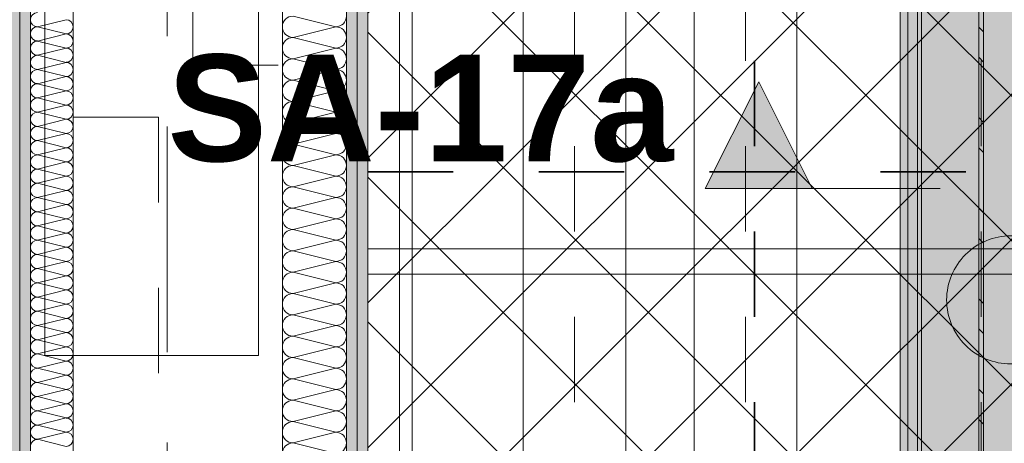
# Model space of a CAD drawing. Header units: metres. Extents: x -3.6 to 84.5, y -11 to 16.8.
# Tile 252 of 256: x 43.557 to 44.71, y 2.562 to 3.058. Entities that reach past the tile are written whole.
import ezdxf

# ---------------------------------------------------------------- set-up
doc = ezdxf.new("R2010")
doc.units = ezdxf.units.M
doc.header["$MEASUREMENT"] = 0
for name, pattern in [('Achse', [0.2, 0.1, -0.05, 0, -0.05]), ('Punktlinie weit', [0.06, 0.01, -0.05]), ('Schnittlinie', [0.3, 0.15, -0.075, 0, -0.075]), ('Strichlinie doppelt', [0.546806, 0.264583, -0.105833, 0.070556, -0.105833]), ('STRICHPUNKT', [0.015, 0.0075, -0.00375, 0, -0.00375])]:
    doc.linetypes.add(name, pattern=pattern)
for name, color, linetype in [('154 - Bemaßung_ Beschriftung.Ausbau - Deckenspiegel', 7, 'Continuous'), ('203 - Marker.Schnitt - Ausbaudetail SA', 7, 'Continuous'), ('305 - Elemente.Linie_ Schraffur - Deckenspiegel', 7, 'Continuous'), ('451 - Universal.Achsen Raster', 7, 'Continuous'), ('612 - Struktur.Stahlbau', 7, 'Continuous'), ('Neubau_606 - Struktur.Wand Innen Ausbau', 7, 'Continuous'), ('Neubau_612 - Struktur.Stahlbau', 7, 'Continuous'), ('Neubau_651 - Abdeckung.Decke abgehängt_ bekleidet', 7, 'Continuous'), ('Neubau_653 - Abdeckung.TB Verkofferung', 7, 'Continuous'), ('Neubau_702 - Einrichtung.Möbel Sanitär', 7, 'Continuous'), ('Neubau_802 - HKLSE.Sanitär', 7, 'Continuous'), ('Neubau_804 - HKLSE.Elektrik', 7, 'Continuous')]:
    doc.layers.add(name, color=color, linetype=linetype)
doc.styles.add('ERSTELLTER_STIL_1', font='txt')
doc.styles.add('ERSTELLTER_STIL_2', font='txt')
doc.dimstyles.new('ERSTELLTER_STIL__1', dxfattribs={"dimtxt": 0.1, "dimasz": 0.0532, "dimexe": 0.18, "dimexo": 0.0625, "dimgap": 0, "dimtad": 1, "dimzin": 0, "dimdsep": 46, "dimtxsty": 'ERSTELLTER_STIL_2', "dimblk": 'ARROWHEAD_2', "dimblk1": 'ARROWHEAD_2', "dimblk2": 'ARROWHEAD_2', "dimcen": 0.09, "dimse1": 1, "dimse2": 1, "dimclrd": 7, "dimclre": 7, "dimclrt": 7, "dimazin": 0, "dimtfac": 1, "dimtdec": 4, "dimtmove": 0, "dimatfit": 3, "dimfxl": 1, "dimtolj": 1, "dimtzin": 0, "dimarcsym": 0})
pattern_1 = [(45, (0, 0), (-0.01767767, 0.01767767), [0, -0.025])]

# ---------------------------------------------------------------- blocks, each defined once
blk = doc.blocks.new('*X146')
at = {"layer": 'Neubau_606 - Struktur.Wand Innen Ausbau', "color": 7, "linetype": 'Continuous', "lineweight": 5}
for p, q in [((43.5783, 3.05), (43.6117, 3.0583)), ((43.5783, 3.05), (43.6117, 3.0417)), ((43.5783, 3.0333), (43.6117, 3.0417)), ((43.5783, 3.0333), (43.6117, 3.025)), ((43.5783, 3.0167), (43.6117, 3.025)), ((43.5783, 3.0167), (43.6117, 3.0083)), ((43.5783, 3), (43.6117, 3.0083)), ((43.5783, 3), (43.6117, 2.9917)), ((43.5783, 2.9833), (43.6117, 2.9917)), ((43.5783, 2.9833), (43.6117, 2.975)), ((43.5783, 2.9667), (43.6117, 2.975)), ((43.5783, 2.9667), (43.6117, 2.9583)), ((43.5783, 2.95), (43.6117, 2.9583)), ((43.5783, 2.95), (43.6117, 2.9417)), ((43.5783, 2.9333), (43.6117, 2.9417)), ((43.5783, 2.9333), (43.6117, 2.925)), ((43.5783, 2.9167), (43.6117, 2.925)), ((43.5783, 2.9167), (43.6117, 2.9083)), ((43.5783, 2.9), (43.6117, 2.9083)), ((43.5783, 2.9), (43.6117, 2.8917)), ((43.5783, 2.8833), (43.6117, 2.8917)), ((43.5783, 2.8833), (43.6117, 2.875)), ((43.5783, 2.8667), (43.6117, 2.875)), ((43.5783, 2.8667), (43.6117, 2.8583)), ((43.5783, 2.85), (43.6117, 2.8583)), ((43.5783, 2.85), (43.6117, 2.8417)), ((43.5783, 2.8333), (43.6117, 2.8417)), ((43.5783, 2.8333), (43.6117, 2.825)), ((43.5783, 2.8167), (43.6117, 2.825)), ((43.5783, 2.8167), (43.6117, 2.8083)), ((43.5783, 2.8), (43.6117, 2.8083)), ((43.5783, 2.8), (43.6117, 2.7917)), ((43.5783, 2.7833), (43.6117, 2.7917)), ((43.5783, 2.7833), (43.6117, 2.775)), ((43.5783, 2.7667), (43.6117, 2.775)), ((43.5783, 2.7667), (43.6117, 2.7583)), ((43.5783, 2.75), (43.6117, 2.7583)), ((43.5783, 2.75), (43.6117, 2.7417)), ((43.5783, 2.7333), (43.6117, 2.7417)), ((43.5783, 2.7333), (43.6117, 2.725)), ((43.5783, 2.7167), (43.6117, 2.725)), ((43.5783, 2.7167), (43.6117, 2.7083)), ((43.5783, 2.7), (43.6117, 2.7083)), ((43.5783, 2.7), (43.6117, 2.6917)), ((43.5783, 2.6833), (43.6117, 2.6917)), ((43.5783, 2.6833), (43.6117, 2.675)), ((43.5783, 2.6667), (43.6117, 2.675)), ((43.5783, 2.6667), (43.6117, 2.6583)), ((43.5783, 2.65), (43.6117, 2.6583)), ((43.5783, 2.65), (43.6117, 2.6417)), ((43.5783, 2.6333), (43.6117, 2.6417)), ((43.5783, 2.6333), (43.6117, 2.625)), ((43.5783, 2.6167), (43.6117, 2.625)), ((43.5783, 2.6167), (43.6117, 2.6083)), ((43.5783, 2.6), (43.6117, 2.6083)), ((43.5783, 2.6), (43.6117, 2.5917)), ((43.5783, 2.5833), (43.6117, 2.5917)), ((43.5783, 2.5833), (43.6117, 2.575)), ((43.5783, 2.5667), (43.6117, 2.575)), ((43.5783, 2.5667), (43.6117, 2.5583))]:
    blk.add_line(p, q, dxfattribs=at)
for centre, start, end in [((43.5783, 3.0583), 90, 180), ((43.5783, 3.0583), 180, 270), ((43.6117, 3.05), 0, 90), ((43.5783, 3.0417), 90, 180), ((43.6117, 3.05), 270, 0), ((43.5783, 3.0417), 180, 270), ((43.5783, 3.025), 90, 180), ((43.6117, 3.0333), 0, 90), ((43.6117, 3.0333), 270, 0), ((43.5783, 3.025), 180, 270), ((43.6117, 3.0167), 0, 90), ((43.5783, 3.0083), 90, 180), ((43.5783, 3.0083), 180, 270), ((43.6117, 3.0167), 270, 0), ((43.6117, 3), 0, 90), ((43.5783, 2.9917), 90, 180), ((43.6117, 3), 270, 0), ((43.5783, 2.9917), 180, 270), ((43.6117, 2.9833), 0, 90), ((43.5783, 2.975), 90, 180), ((43.5783, 2.975), 180, 270), ((43.6117, 2.9833), 270, 0), ((43.6117, 2.9667), 0, 90), ((43.5783, 2.9583), 90, 180), ((43.6117, 2.9667), 270, 0), ((43.5783, 2.9583), 180, 270), ((43.6117, 2.95), 0, 90), ((43.5783, 2.9417), 90, 180), ((43.5783, 2.9417), 180, 270), ((43.6117, 2.95), 270, 0), ((43.6117, 2.9333), 0, 90), ((43.5783, 2.925), 90, 180), ((43.6117, 2.9333), 270, 0), ((43.5783, 2.925), 180, 270), ((43.5783, 2.9083), 90, 180), ((43.6117, 2.9167), 0, 90), ((43.6117, 2.9167), 270, 0), ((43.5783, 2.9083), 180, 270), ((43.6117, 2.9), 0, 90), ((43.5783, 2.8917), 90, 180), ((43.6117, 2.9), 270, 0), ((43.5783, 2.8917), 180, 270), ((43.5783, 2.875), 90, 180), ((43.6117, 2.8833), 0, 90), ((43.6117, 2.8833), 270, 0), ((43.5783, 2.875), 180, 270), ((43.6117, 2.8667), 0, 90), ((43.5783, 2.8583), 90, 180), ((43.5783, 2.8583), 180, 270), ((43.6117, 2.8667), 270, 0), ((43.6117, 2.85), 0, 90), ((43.5783, 2.8417), 90, 180), ((43.6117, 2.85), 270, 0), ((43.5783, 2.8417), 180, 270), ((43.6117, 2.8333), 0, 90), ((43.5783, 2.825), 90, 180), ((43.5783, 2.825), 180, 270), ((43.6117, 2.8333), 270, 0), ((43.6117, 2.8167), 0, 90), ((43.5783, 2.8083), 90, 180), ((43.6117, 2.8167), 270, 0), ((43.5783, 2.8083), 180, 270), ((43.6117, 2.8), 0, 90), ((43.5783, 2.7917), 90, 180), ((43.5783, 2.7917), 180, 270), ((43.6117, 2.8), 270, 0), ((43.6117, 2.7833), 0, 90), ((43.5783, 2.775), 90, 180), ((43.6117, 2.7833), 270, 0), ((43.5783, 2.775), 180, 270), ((43.5783, 2.7583), 90, 180), ((43.6117, 2.7667), 0, 90), ((43.6117, 2.7667), 270, 0), ((43.5783, 2.7583), 180, 270), ((43.6117, 2.75), 0, 90), ((43.5783, 2.7417), 90, 180), ((43.6117, 2.75), 270, 0), ((43.5783, 2.7417), 180, 270), ((43.5783, 2.725), 90, 180), ((43.6117, 2.7333), 0, 90), ((43.6117, 2.7333), 270, 0), ((43.5783, 2.725), 180, 270), ((43.6117, 2.7167), 0, 90), ((43.5783, 2.7083), 90, 180), ((43.6117, 2.7167), 270, 0), ((43.5783, 2.7083), 180, 270), ((43.5783, 2.6917), 90, 180), ((43.6117, 2.7), 0, 90), ((43.6117, 2.7), 270, 0), ((43.5783, 2.6917), 180, 270), ((43.6117, 2.6833), 0, 90), ((43.5783, 2.675), 90, 180), ((43.5783, 2.675), 180, 270), ((43.6117, 2.6833), 270, 0), ((43.6117, 2.6667), 0, 90), ((43.5783, 2.6583), 90, 180), ((43.6117, 2.6667), 270, 0), ((43.5783, 2.6583), 180, 270), ((43.6117, 2.65), 0, 90), ((43.5783, 2.6417), 90, 180), ((43.5783, 2.6417), 180, 270), ((43.6117, 2.65), 270, 0), ((43.6117, 2.6333), 0, 90), ((43.5783, 2.625), 90, 180), ((43.6117, 2.6333), 270, 0), ((43.5783, 2.625), 180, 270), ((43.5783, 2.6083), 90, 180), ((43.6117, 2.6167), 0, 90), ((43.6117, 2.6167), 270, 0), ((43.5783, 2.6083), 180, 270), ((43.6117, 2.6), 0, 90), ((43.5783, 2.5917), 90, 180), ((43.6117, 2.6), 270, 0), ((43.5783, 2.5917), 180, 270), ((43.5783, 2.575), 90, 180), ((43.6117, 2.5833), 0, 90), ((43.6117, 2.5833), 270, 0), ((43.5783, 2.575), 180, 270), ((43.6117, 2.5667), 0, 90), ((43.5783, 2.5583), 90, 180), ((43.6117, 2.5667), 270, 0)]:
    blk.add_arc(centre, 0.00833, start, end, dxfattribs=at)
blk = doc.blocks.new('*X166')
at = {"layer": 'Neubau_606 - Struktur.Wand Innen Ausbau', "color": 7, "linetype": 'Continuous', "lineweight": 5}
for p, q in [((43.9275, 3.05), (43.8775, 3.0625)), ((43.9275, 3.05), (43.8775, 3.0375)), ((43.9275, 3.025), (43.8775, 3.0375)), ((43.9275, 3.025), (43.8775, 3.0125)), ((43.9275, 3), (43.8775, 3.0125)), ((43.9275, 3), (43.8775, 2.9875)), ((43.9275, 2.975), (43.8775, 2.9875)), ((43.9275, 2.975), (43.8775, 2.9625)), ((43.9275, 2.95), (43.8775, 2.9625)), ((43.9275, 2.95), (43.8775, 2.9375)), ((43.9275, 2.925), (43.8775, 2.9375)), ((43.9275, 2.925), (43.8775, 2.9125)), ((43.9275, 2.9), (43.8775, 2.9125)), ((43.9275, 2.9), (43.8775, 2.8875)), ((43.9275, 2.875), (43.8775, 2.8875)), ((43.9275, 2.875), (43.8775, 2.8625)), ((43.9275, 2.85), (43.8775, 2.8625)), ((43.9275, 2.85), (43.8775, 2.8375)), ((43.9275, 2.825), (43.8775, 2.8375)), ((43.9275, 2.825), (43.8775, 2.8125)), ((43.9275, 2.8), (43.8775, 2.8125)), ((43.9275, 2.8), (43.8775, 2.7875)), ((43.9275, 2.775), (43.8775, 2.7875)), ((43.9275, 2.775), (43.8775, 2.7625)), ((43.9275, 2.75), (43.8775, 2.7625)), ((43.9275, 2.75), (43.8775, 2.7375)), ((43.9275, 2.725), (43.8775, 2.7375)), ((43.9275, 2.725), (43.8775, 2.7125)), ((43.9275, 2.7), (43.8775, 2.7125)), ((43.9275, 2.7), (43.8775, 2.6875)), ((43.9275, 2.675), (43.8775, 2.6875)), ((43.9275, 2.675), (43.8775, 2.6625)), ((43.9275, 2.65), (43.8775, 2.6625)), ((43.9275, 2.65), (43.8775, 2.6375)), ((43.9275, 2.625), (43.8775, 2.6375)), ((43.9275, 2.625), (43.8775, 2.6125)), ((43.9275, 2.6), (43.8775, 2.6125)), ((43.9275, 2.6), (43.8775, 2.5875)), ((43.9275, 2.575), (43.8775, 2.5875)), ((43.9275, 2.575), (43.8775, 2.5625)), ((43.9275, 2.55), (43.8775, 2.5625))]:
    blk.add_line(p, q, dxfattribs=at)
for centre, start, end in [((43.8775, 3.05), 90, 180), ((43.9275, 3.0625), 270, 360), ((43.8775, 3.05), 180, 270), ((43.9275, 3.0375), 360, 90), ((43.8775, 3.025), 90, 180), ((43.9275, 3.0375), 270, 360), ((43.8775, 3.025), 180, 270), ((43.9275, 3.0125), 360, 90), ((43.8775, 3), 90, 180), ((43.9275, 3.0125), 270, 360), ((43.8775, 3), 180, 270), ((43.9275, 2.9875), 360, 90), ((43.8775, 2.975), 90, 180), ((43.9275, 2.9875), 270, 360), ((43.8775, 2.975), 180, 270), ((43.9275, 2.9625), 360, 90), ((43.8775, 2.95), 90, 180), ((43.9275, 2.9625), 270, 360), ((43.8775, 2.95), 180, 270), ((43.9275, 2.9375), 360, 90), ((43.8775, 2.925), 90, 180), ((43.9275, 2.9375), 270, 360), ((43.8775, 2.925), 180, 270), ((43.9275, 2.9125), 360, 90), ((43.8775, 2.9), 90, 180), ((43.9275, 2.9125), 270, 360), ((43.8775, 2.9), 180, 270), ((43.9275, 2.8875), 360, 90), ((43.8775, 2.875), 90, 180), ((43.9275, 2.8875), 270, 360), ((43.8775, 2.875), 180, 270), ((43.9275, 2.8625), 360, 90), ((43.8775, 2.85), 90, 180), ((43.9275, 2.8625), 270, 360), ((43.8775, 2.85), 180, 270), ((43.9275, 2.8375), 360, 90), ((43.8775, 2.825), 90, 180), ((43.9275, 2.8375), 270, 360), ((43.8775, 2.825), 180, 270), ((43.9275, 2.8125), 360, 90), ((43.8775, 2.8), 90, 180), ((43.9275, 2.8125), 270, 360), ((43.8775, 2.8), 180, 270), ((43.9275, 2.7875), 360, 90), ((43.8775, 2.775), 90, 180), ((43.9275, 2.7875), 270, 360), ((43.8775, 2.775), 180, 270), ((43.9275, 2.7625), 360, 90), ((43.8775, 2.75), 90, 180), ((43.9275, 2.7625), 270, 360), ((43.8775, 2.75), 180, 270), ((43.9275, 2.7375), 360, 90), ((43.8775, 2.725), 90, 180), ((43.9275, 2.7375), 270, 360), ((43.8775, 2.725), 180, 270), ((43.9275, 2.7125), 360, 90), ((43.8775, 2.7), 90, 180), ((43.9275, 2.7125), 270, 360), ((43.8775, 2.7), 180, 270), ((43.9275, 2.6875), 360, 90), ((43.8775, 2.675), 90, 180), ((43.9275, 2.6875), 270, 360), ((43.8775, 2.675), 180, 270), ((43.9275, 2.6625), 360, 90), ((43.8775, 2.65), 90, 180), ((43.9275, 2.6625), 270, 360), ((43.8775, 2.65), 180, 270), ((43.9275, 2.6375), 360, 90), ((43.8775, 2.625), 90, 180), ((43.9275, 2.6375), 270, 360), ((43.8775, 2.625), 180, 270), ((43.9275, 2.6125), 360, 90), ((43.8775, 2.6), 90, 180), ((43.9275, 2.6125), 270, 360), ((43.8775, 2.6), 180, 270), ((43.9275, 2.5875), 360, 90), ((43.8775, 2.575), 90, 180), ((43.9275, 2.5875), 270, 360), ((43.8775, 2.575), 180, 270), ((43.9275, 2.5625), 360, 90), ((43.8775, 2.55), 90, 180), ((43.9275, 2.5625), 270, 360)]:
    blk.add_arc(centre, 0.0125, start, end, dxfattribs=at)
blk = doc.blocks.new('*D341')
at = {"layer": '154 - Bemaßung_ Beschriftung.Ausbau - Deckenspiegel', "color": 7, "linetype": 'Continuous', "lineweight": 5}
for p, q in [((46.318, 2.7502), (46.388, 2.7098)), ((46.4055, 2.73), (46.3005, 2.73)), ((46.353, 1.83), (46.353, 2.73)), ((46.318, 1.8502), (46.388, 1.8098)), ((46.4055, 1.83), (46.3005, 1.83))]:
    blk.add_line(p, q, dxfattribs=at)
at = {"layer": '154 - Bemaßung_ Beschriftung.Ausbau - Deckenspiegel', "color": 7, "lineweight": 5, "insert": (46.333, 2.2041), "char_height": 0.1, "attachment_point": 7, "rotation": 90, "style": 'ERSTELLTER_STIL_2'}
blk.add_mtext('\\A1;{\\pql;\\fArial|b0|i0|c0|p38;90}', dxfattribs=at)
blk = doc.blocks.new('ARROWHEAD_2')
at = {"color": 0, "linetype": 'Continuous', "lineweight": 0}
for p, q in [((-0.378, -0.655), (0.378, 0.655)), ((0, 0), (-1, 0))]:
    blk.add_line(p, q, dxfattribs=at)
blk = doc.blocks.new('*D342')
at = {"layer": '154 - Bemaßung_ Beschriftung.Ausbau - Deckenspiegel', "color": 7, "linetype": 'Continuous', "lineweight": 5}
for p, q in [((46.353, 3.81), (46.353, 3.8442)), ((46.388, 3.7898), (46.318, 3.8302)), ((46.4055, 3.81), (46.3005, 3.81)), ((46.353, 2.73), (46.353, 3.81)), ((46.318, 2.7502), (46.388, 2.7098)), ((46.4055, 2.73), (46.3005, 2.73))]:
    blk.add_line(p, q, dxfattribs=at)
at = {"layer": '154 - Bemaßung_ Beschriftung.Ausbau - Deckenspiegel', "color": 7, "lineweight": 5, "insert": (46.333, 3.137), "char_height": 0.1, "attachment_point": 7, "rotation": 90, "style": 'ERSTELLTER_STIL_2'}
blk.add_mtext('\\A1;{\\pql;\\fArial|b0|i0|c0|p38;1,08}', dxfattribs=at)

msp = doc.modelspace()

# ---------------------------------------------------------------- hatches: boundary and pattern name
at = {"layer": '203 - Marker.Schnitt - Ausbaudetail SA', "linetype": 'Continuous', "lineweight": 0, "true_color": 0x000000}
msp.add_hatch(color=18, dxfattribs=at).paths.add_polyline_path([(44.36, 2.8607), (44.485, 2.8607), (44.4225, 2.9857)])
at = {"layer": '612 - Struktur.Stahlbau', "linetype": 'Continuous', "lineweight": 0, "true_color": 0x30307f}
msp.add_hatch(color=177, dxfattribs=at).paths.add_polyline_path([(44.613, 5.19), (44.753, 5.19), (44.753, 0.71), (44.613, 0.71)])
at = {"layer": 'Neubau_606 - Struktur.Wand Innen Ausbau', "linetype": 'Continuous', "lineweight": 0, "true_color": 0x000000}
h = msp.add_hatch(dxfattribs=at)
h.set_pattern_fill('Gips_0001', color=18, style=0, pattern_type=2)
h.set_pattern_definition(pattern_1)
h.paths.add_polyline_path([(43.545, 4.0475), (43.545, 0.255), (43.5575, 0.255), (43.5575, 4.0475)])
h = msp.add_hatch(dxfattribs=at)
h.set_pattern_fill('Gips_0001', color=18, style=0, pattern_type=2)
h.set_pattern_definition(pattern_1)
h.paths.add_polyline_path([(43.57, 4.035), (43.5575, 4.035), (43.5575, 0.255), (43.57, 0.255)])
h = msp.add_hatch(dxfattribs=at)
h.set_pattern_fill('Gips_0001', color=18, style=0, pattern_type=2)
h.set_pattern_definition(pattern_1)
h.paths.add_polyline_path([(43.94, 3.7325), (43.94, 0.71), (43.9525, 0.71), (43.9525, 3.7294), (43.9483, 3.7325)])
h = msp.add_hatch(dxfattribs=at)
h.set_pattern_fill('Gips_0001', color=18, style=0, pattern_type=2)
h.set_pattern_definition(pattern_1)
h.paths.add_polyline_path([(43.9525, 3.72), (43.9525, 0.71), (43.965, 0.71), (43.965, 3.72)])
at = {"layer": 'Neubau_612 - Struktur.Stahlbau', "linetype": 'Continuous', "lineweight": 0, "true_color": 0x000000}
h = msp.add_hatch(dxfattribs=at)
h.set_pattern_fill('Metall__Stahl_0001', color=18, style=0, pattern_type=2)
h.set_pattern_definition([(135, (0, 0), (0.05303301, 0.05303301), []), (135, (-0.01768, -0.01768), (0.05303301, 0.05303301), [])])
h.paths.add_polyline_path([(44.6857, 0.71), (44.6857, 5.19), (44.6802, 5.19), (44.6802, 0.71)])
at = {"layer": 'Neubau_651 - Abdeckung.Decke abgehängt_ bekleidet', "linetype": 'Continuous', "lineweight": 13, "true_color": 0xffbfbf}
h = msp.add_hatch(dxfattribs=at)
h.set_pattern_fill('Raster_20x20_Diagonal_0001', color=254, style=0, pattern_type=2)
h.set_pattern_definition([(45, (0, 0), (-0.0848528, 0.0848528), []), (135, (0, 0), (0.0848528, 0.0848528), [])])
h.paths.add_polyline_path([(43.965, 0.7495), (47.27, 0.7495), (47.27, 2.92), (46.895, 2.92), (46.895, 3.81), (43.965, 3.81)])
at = {"layer": 'Neubau_653 - Abdeckung.TB Verkofferung', "linetype": 'Continuous', "lineweight": 0, "true_color": 0x000000}
h = msp.add_hatch(dxfattribs=at)
h.set_pattern_fill('Gips_0001', color=18, style=0, pattern_type=2)
h.set_pattern_definition(pattern_1)
h.paths.add_polyline_path([(44.613, 5.19), (44.588, 5.19), (44.588, 0.7495), (44.613, 0.7495)])

# ---------------------------------------------------------------- linework, layer by layer
at = {"layer": '203 - Marker.Schnitt - Ausbaudetail SA', "color": 7, "linetype": 'Schnittlinie', "lineweight": 13}
msp.add_line((44.485, 2.8607), (44.95, 2.8607), dxfattribs=at)
at = {"layer": '203 - Marker.Schnitt - Ausbaudetail SA', "color": 7, "linetype": 'Continuous', "lineweight": 13, "flags": 128}
msp.add_lwpolyline([(44.36, 2.8607), (44.485, 2.8607), (44.4225, 2.9857)], close=True, dxfattribs=at)
at = {"layer": '305 - Elemente.Linie_ Schraffur - Deckenspiegel', "color": 7, "linetype": 'Continuous', "lineweight": 9}
for p, q in [((44.002, 5.31), (44.002, 0.645)), ((43.587, 3.245), (43.587, 2.665)), ((43.837, 2.665), (43.837, 3.245)), ((43.587, 2.665), (43.837, 2.665))]:
    msp.add_line(p, q, dxfattribs=at)
at = {"layer": '305 - Elemente.Linie_ Schraffur - Deckenspiegel', "color": 7, "linetype": 'STRICHPUNKT', "lineweight": 9}
for p, q in [((44.207, 5.31), (44.207, 0.645)), ((44.407, 5.31), (44.407, 0.645))]:
    msp.add_line(p, q, dxfattribs=at)
at = {"layer": '305 - Elemente.Linie_ Schraffur - Deckenspiegel', "color": 7, "linetype": 'Continuous', "lineweight": 9, "flags": 128}
for points in [[(44.017, 5.31), (44.597, 5.31), (44.597, 0.645), (44.017, 0.645)], [(44.6085, 5.31), (45.1885, 5.31), (45.1885, 0.645), (44.6085, 0.645)]]:
    msp.add_lwpolyline(points, close=True, dxfattribs=at)
at = {"layer": '305 - Elemente.Linie_ Schraffur - Deckenspiegel', "color": 7, "linetype": 'Continuous', "lineweight": 9}
for points in [[(44.147, 0.645), (44.267, 0.645), (44.267, 5.31), (44.147, 5.31)], [(44.347, 0.645), (44.467, 0.645), (44.467, 5.31), (44.347, 5.31)]]:
    msp.add_lwpolyline(points, close=True, dxfattribs=at)
at = {"layer": '451 - Universal.Achsen Raster', "color": 160, "linetype": 'Strichlinie doppelt', "lineweight": 9, "true_color": 0x3232ff}
msp.add_line((43.73, -10.585), (43.73, 16.355), dxfattribs=at)
at = {"layer": 'Neubau_606 - Struktur.Wand Innen Ausbau', "color": 1, "linetype": 'Continuous', "lineweight": 5}
for p, q in [((43.5575, 4.035), (43.5575, 0.255)), ((43.57, 3.985), (43.57, 0.71)), ((43.94, 0.71), (43.94, 3.7325)), ((43.9525, 0.71), (43.9525, 3.7294))]:
    msp.add_line(p, q, dxfattribs=at)
at = {"layer": 'Neubau_606 - Struktur.Wand Innen Ausbau', "color": 1, "linetype": 'Continuous', "lineweight": 5, "flags": 128}
for points in [[(43.62, 0.71), (43.62, 3.985)], [(43.865, 3.795), (43.865, 0.71)], [(43.965, 0.71), (43.965, 3.72)]]:
    msp.add_lwpolyline(points, dxfattribs=at)
at = {"layer": 'Neubau_612 - Struktur.Stahlbau', "color": 1, "linetype": 'Continuous', "lineweight": 13}
msp.add_line((44.613, 0.71), (44.613, 5.19), dxfattribs=at)
at = {"layer": 'Neubau_612 - Struktur.Stahlbau', "color": 1, "linetype": 'Continuous', "lineweight": 9}
for p, q in [((44.6802, 5.19), (44.6802, 0.71)), ((44.6857, 5.19), (44.6857, 0.71))]:
    msp.add_line(p, q, dxfattribs=at)
at = {"layer": 'Neubau_612 - Struktur.Stahlbau', "color": 1, "linetype": 'Achse', "lineweight": 9}
msp.add_line((44.683, 0.71), (44.683, 5.19), dxfattribs=at)
at = {"layer": 'Neubau_651 - Abdeckung.Decke abgehängt_ bekleidet', "color": 1, "linetype": 'Achse', "lineweight": 35}
for p, q in [((44.4175, 3.81), (44.4175, 0.7495)), ((43.965, 2.88), (47.27, 2.88))]:
    msp.add_line(p, q, dxfattribs=at)
at = {"layer": 'Neubau_651 - Abdeckung.Decke abgehängt_ bekleidet', "color": 1, "linetype": 'Punktlinie weit', "lineweight": 13, "flags": 128}
msp.add_lwpolyline([(43.965, 0.7495), (47.27, 0.7495), (47.27, 2.92), (46.895, 2.92), (46.895, 3.81), (43.965, 3.81)], close=True, dxfattribs=at)
at = {"layer": 'Neubau_653 - Abdeckung.TB Verkofferung', "color": 1, "linetype": 'Continuous', "lineweight": 9}
msp.add_line((44.588, 0.7495), (44.588, 5.19), dxfattribs=at)
at = {"layer": 'Neubau_653 - Abdeckung.TB Verkofferung', "color": 1, "linetype": 'Continuous', "lineweight": 5}
for p, q in [((44.588, 5.19), (44.588, 0.7495)), ((44.613, 5.19), (44.613, 0.7495))]:
    msp.add_line(p, q, dxfattribs=at)
at = {"layer": 'Neubau_702 - Einrichtung.Möbel Sanitär', "color": 1, "linetype": 'Continuous', "lineweight": 13, "flags": 128}
for points in [[(45.465, 2.79), (43.965, 2.79)], [(43.965, 2.79), (43.965, 2.76)], [(43.965, 2.76), (45.465, 2.76)]]:
    msp.add_lwpolyline(points, dxfattribs=at)
at = {"layer": 'Neubau_802 - HKLSE.Sanitär', "color": 1, "linetype": 'STRICHPUNKT', "lineweight": 9, "flags": 128}
for points in [[(43.76, 3.505), (43.76, 3.005)], [(43.94, 3.005), (43.94, 3.505)], [(43.76, 3.005), (43.94, 3.005)], [(43.57, 2.944), (43.57, 2.444)], [(43.72, 2.944), (43.57, 2.944)], [(43.72, 2.444), (43.72, 2.944)]]:
    msp.add_lwpolyline(points, dxfattribs=at)
at = {"layer": 'Neubau_804 - HKLSE.Elektrik', "color": 1, "linetype": 'Continuous', "lineweight": 13, "flags": 128}
msp.add_lwpolyline([(44.7925, 2.73, -0.414214), (44.7175, 2.655, -0.414214), (44.6425, 2.73, -0.414214), (44.7175, 2.805, -0.414214)], format="xyb", close=True, dxfattribs=at)

# ---------------------------------------------------------------- block references
at = {"layer": 'Neubau_606 - Struktur.Wand Innen Ausbau', "color": 1, "lineweight": 13}
for name in ['*X146', '*X166']:
    msp.add_blockref(name, (0, 0), dxfattribs=at)

# ---------------------------------------------------------------- texts
at = {"layer": '203 - Marker.Schnitt - Ausbaudetail SA', "color": 7, "lineweight": 13, "insert": (44.3225, 2.8907), "char_height": 0.125, "attachment_point": 9, "style": 'ERSTELLTER_STIL_1'}
msp.add_mtext('\\A1;{\\pqr;\\pt0;\\fArial|b1|i0|c0|p38;SA-17a}', dxfattribs=at)

# ---------------------------------------------------------------- dimensions: what is measured, and where the dimension line sits
at = {"layer": '154 - Bemaßung_ Beschriftung.Ausbau - Deckenspiegel', "color": 7, "linetype": 'Continuous', "lineweight": 5}
for base, p1, p2, picture, middle in [((46.353, 3.81), (42.875, 2.73), (43.545, 3.81), '*D342', (46.283, 3.2668)), ((46.353, 2.73), (42.875, 1.83), (42.875, 2.73), '*D341', (46.283, 2.2803))]:
    dim = msp.add_linear_dim(base=base, p1=p1, p2=p2, angle=90, dimstyle='ERSTELLTER_STIL__1', dxfattribs=at)
    dim.commit()
    dim.dimension.update_dxf_attribs({"geometry": picture, "text_midpoint": middle, "dimtype": 160, "text_rotation": 90})

doc.saveas('drawing.dxf')
